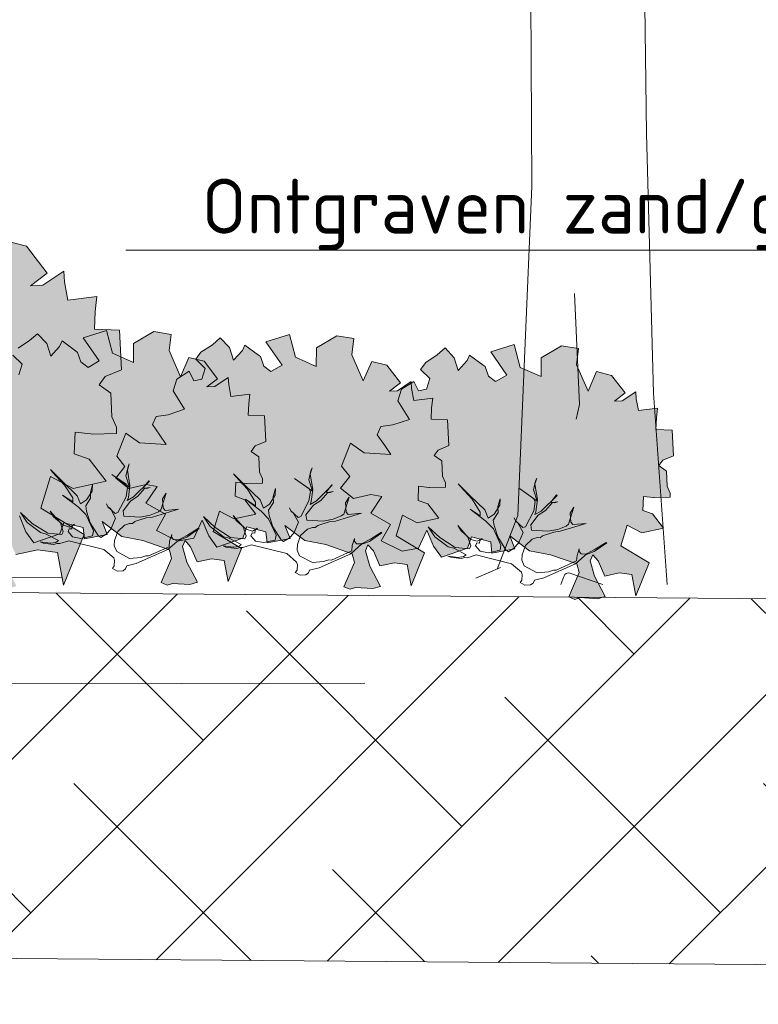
# Model space of a CAD drawing. Header units: metres. Extents: x 92403 to 95147, y 464428 to 465602.
# Tile 117 of 256: x 92438.92 to 92440.13, y 465194.94 to 465196.55. Entities that reach past the tile are written whole.
import ezdxf
from ezdxf import colors
from ezdxf.entities.mleader import LeaderData, LeaderLine
from ezdxf.math import Vec2, Vec3

# ---------------------------------------------------------------- set-up
doc = ezdxf.new("R2010")
doc.units = ezdxf.units.M
doc.linetypes.add('AL-NAP_LIJN', pattern=[15.25, 12, -1.5, 0.25, -1.5])
doc.linetypes.add('DASHED', pattern=[0.75, 0.5, -0.25])
doc.layers.get('0').update_dxf_attribs({"linetype": 'CONTINUOUS'})
for name, color, linetype, lineweight in [('B-WE-OG-HOOGTELIJN-G', 7, 'CONTINUOUS', 18), ('N-WE-GR-GRAS-A', 62, 'CONTINUOUS', 18), ('N-WE-VH-VERHARDING_FUNDERING-A-50', 252, 'CONTINUOUS', 18), ('X-XX-AL-AANKLEDING-S', 250, 'CONTINUOUS', 9), ('X-XX-AL-DETAIL1-T18', 7, 'CONTINUOUS', 18), ('X-XX-AL-NAP-G', 7, 'AL-NAP_LIJN', 18), ('X-XX-AL-RMB - profiel', 7, 'CONTINUOUS', 9)]:
    doc.layers.add(name, color=color, linetype=linetype, lineweight=lineweight)
doc.layers.add('N-RO-GR-GROENSTROOK-A', color=7, linetype='CONTINUOUS', lineweight=0, true_color=0x5de817, transparency=0.7)
doc.styles.add('NLCS-ISO-M50-T18', font='NLCS-ISO.ttf', dxfattribs={"height": 0.09})

# ---------------------------------------------------------------- blocks, each defined once
blk = doc.blocks.new('boom-01')
blk.add_line((-331, 30), (-380, 11))
for points in [[(-740, 2328), (-455, 2090, -0.074112), (-326, 1945), (-274, 1748), (-269, 703), (-297, 122), (-338, 27)], [(-128, 0), (-193.1, 20.2, 0.393382), (-205.4, 14.3), (-211, 0)]]:
    blk.add_lwpolyline(points, format="xyb")
for points in [[(135, 2106), (-27, 1836), (-54, 1701), (-41, 796), (-27, 338), (0, 0)], [(-184, 514), (-174, 318), (-181, 292)]]:
    blk.add_lwpolyline(points)
blk = doc.blocks.new('boom 2')
at = {"xscale": 0.001, "yscale": 0.001, "zscale": 0.001}
blk.add_blockref('boom-01', (0.38, -0.011), dxfattribs=at)
blk = doc.blocks.new('_DotSmall')
at = {"const_width": 0.5}
blk.add_lwpolyline([(-0.0625, 0, 1), (0.0625, 0, 1)], format="xyb", close=True, dxfattribs=at)

msp = doc.modelspace()

# ---------------------------------------------------------------- hatches: boundary and pattern name
at = {"layer": 'N-RO-GR-GROENSTROOK-A', "transparency": 33554508}
h = msp.add_hatch(color=256, dxfattribs=at)
h.dxf.hatch_style = 1
h.paths.add_polyline_path([(92438.723555, 465195.737508), (92438.776735, 465195.727373), (92438.843612, 465195.704368), (92438.848989, 465195.682372), (92438.822645, 465195.621259), (92438.837924, 465195.614673), (92438.851684, 465195.619399), (92438.895241, 465195.616609), (92438.914657, 465195.622094), (92438.88765, 465195.673167), (92438.87668, 465195.711999), (92438.883266, 465195.727277), (92438.896855, 465195.711828), (92438.913481, 465195.673755), (92438.949864, 465195.681517), (92438.98211, 465195.677209), (92438.99215, 465195.623858), (92439.025952, 465195.706918), (92438.954417, 465195.749982), (92438.970373, 465195.801818), (92439.007518, 465195.782273), (92439.062117, 465195.794176), (92439.033989, 465195.830446), (92439.009644, 465195.83906), (92439.011134, 465195.874612), (92439.03662, 465195.871652), (92439.038685, 465195.871412), (92439.078914, 465195.872295), (92439.078681, 465195.882936), (92439.070973, 465195.899994), (92439.069722, 465195.93841), (92439.05028, 465195.952318), (92439.060471, 465195.965901), (92439.087207, 465195.977089), (92439.083947, 465196.042039), (92439.042669, 465196.043768), (92439.04388, 465196.072654), (92439.046721, 465196.09702), (92438.999143, 465196.091158), (92438.993377, 465196.121122), (92438.992294, 465196.138713), (92438.958039, 465196.115663), (92438.937978, 465196.114802), (92438.965113, 465196.135531), (92438.931083, 465196.179904), (92438.89273, 465196.189367), (92438.871432, 465196.140373), (92438.84273, 465196.206389), (92438.847825, 465196.24729), (92438.804429, 465196.254346), (92438.75323, 465196.22415), (92438.752805, 465196.176769), (92438.700467, 465196.200043), (92438.685196, 465196.25764), (92438.625901, 465196.239044), (92438.666354, 465196.180392), (92438.638367, 465196.164151), (92438.620482, 465196.177994), (92438.611868, 465196.202054), (92438.606818, 465196.20567), (92438.572762, 465196.230797), (92438.566204, 465196.217061), (92438.544113, 465196.192586), (92438.53401, 465196.224564), (92438.510593, 465196.249114), (92438.490615, 465196.23162), (92438.461733, 465196.212667), (92438.448505, 465196.19489), (92438.472248, 465196.171898), (92438.464104, 465196.145136), (92438.443635, 465196.140756), (92438.431641, 465196.164827), (92438.400909, 465196.145165), (92438.391872, 465196.115691), (92438.4206, 465196.068921), (92438.378664, 465196.054967), (92438.348849, 465196.050979), (92438.33914, 465196.030305), (92438.358295, 465196.003315), (92438.373957, 465195.979876), (92438.306529, 465195.984404), (92438.272434, 465196.008615), (92438.249211, 465195.95093), (92438.269956, 465195.924659), (92438.246867, 465195.894988), (92438.279846, 465195.86899), (92438.323197, 465195.879481), (92438.351055, 465195.873992), (92438.323037, 465195.83222), (92438.372561, 465195.803826), (92438.349774, 465195.762751), (92438.402229, 465195.736068), (92438.443648, 465195.74389), (92438.465063, 465195.789475), (92438.481588, 465195.749371), (92438.501477, 465195.721303), (92438.567443, 465195.74394), (92438.57722, 465195.772467), (92438.625849, 465195.759954), (92438.62909, 465195.731798), (92438.686493, 465195.742486), (92438.673832, 465195.775489), (92438.723567, 465195.737524)])
h = msp.add_hatch(color=256, dxfattribs=at)
h.dxf.hatch_style = 1
h.paths.add_polyline_path([(92439.087538, 465195.703402), (92439.122116, 465195.696812), (92439.1656, 465195.681854), (92439.169096, 465195.667553), (92439.151967, 465195.627817), (92439.161901, 465195.623535), (92439.170848, 465195.626608), (92439.199169, 465195.624793), (92439.211793, 465195.62836), (92439.194233, 465195.661568), (92439.187101, 465195.686816), (92439.191383, 465195.69675), (92439.200219, 465195.686705), (92439.211028, 465195.66195), (92439.234685, 465195.666997), (92439.255651, 465195.664196), (92439.262179, 465195.629507), (92439.284157, 465195.683512), (92439.237645, 465195.711513), (92439.24802, 465195.745217), (92439.272172, 465195.732509), (92439.307672, 465195.740248), (92439.289383, 465195.76383), (92439.273554, 465195.769432), (92439.274522, 465195.792548), (92439.291094, 465195.790623), (92439.292436, 465195.790467), (92439.318594, 465195.791041), (92439.318442, 465195.79796), (92439.31343, 465195.809051), (92439.312617, 465195.834029), (92439.299975, 465195.843072), (92439.306602, 465195.851904), (92439.323985, 465195.859178), (92439.321866, 465195.901409), (92439.295027, 465195.902533), (92439.295814, 465195.921315), (92439.297661, 465195.937158), (92439.266726, 465195.933346), (92439.262977, 465195.952829), (92439.262273, 465195.964266), (92439.24, 465195.94928), (92439.226956, 465195.948719), (92439.2446, 465195.962197), (92439.222474, 465195.991049), (92439.197536, 465195.997202), (92439.183688, 465195.965346), (92439.165026, 465196.00827), (92439.168339, 465196.034863), (92439.140123, 465196.039451), (92439.106833, 465196.019818), (92439.106557, 465195.989011), (92439.072526, 465196.004143), (92439.062597, 465196.041593), (92439.024044, 465196.029502), (92439.050346, 465195.991366), (92439.032149, 465195.980806), (92439.02052, 465195.989807), (92439.014919, 465196.005451), (92439.011636, 465196.007802), (92438.989492, 465196.024139), (92438.985229, 465196.015209), (92438.970865, 465195.999294), (92438.964296, 465196.020087), (92438.94907, 465196.036049), (92438.93608, 465196.024675), (92438.917301, 465196.012351), (92438.9087, 465196.000793), (92438.924138, 465195.985843), (92438.918843, 465195.968442), (92438.905534, 465195.965595), (92438.897735, 465195.981246), (92438.877753, 465195.968462), (92438.871877, 465195.949297), (92438.890556, 465195.918888), (92438.86329, 465195.909814), (92438.843904, 465195.907221), (92438.837591, 465195.893779), (92438.850045, 465195.87623), (92438.860229, 465195.86099), (92438.816387, 465195.863934), (92438.794219, 465195.879677), (92438.779119, 465195.842169), (92438.792608, 465195.825088), (92438.777595, 465195.805796), (92438.799038, 465195.788892), (92438.827225, 465195.795713), (92438.845338, 465195.792145), (92438.827121, 465195.764984), (92438.859321, 465195.746523), (92438.844505, 465195.719815), (92438.878612, 465195.702466), (92438.905542, 465195.707552), (92438.919467, 465195.737191), (92438.930211, 465195.711116), (92438.943143, 465195.692866), (92438.986034, 465195.707584), (92438.992391, 465195.726133), (92439.02401, 465195.717997), (92439.026117, 465195.69969), (92439.06344, 465195.706639), (92439.055209, 465195.728097), (92439.087546, 465195.703413)])
h = msp.add_hatch(color=256, dxfattribs=at)
h.dxf.hatch_style = 1
h.paths.add_polyline_path([(92439.387652, 465195.696688), (92439.42223, 465195.690098), (92439.465714, 465195.67514), (92439.46921, 465195.660839), (92439.452081, 465195.621103), (92439.462015, 465195.616821), (92439.470962, 465195.619894), (92439.499283, 465195.618079), (92439.511907, 465195.621646), (92439.494347, 465195.654854), (92439.487215, 465195.680102), (92439.491497, 465195.690036), (92439.500333, 465195.679991), (92439.511142, 465195.655236), (92439.534799, 465195.660283), (92439.555765, 465195.657482), (92439.562293, 465195.622793), (92439.584271, 465195.676798), (92439.537759, 465195.704799), (92439.548134, 465195.738503), (92439.572286, 465195.725795), (92439.607786, 465195.733534), (92439.589497, 465195.757116), (92439.573668, 465195.762718), (92439.574636, 465195.785834), (92439.591208, 465195.783909), (92439.59255, 465195.783753), (92439.618708, 465195.784327), (92439.618556, 465195.791246), (92439.613544, 465195.802337), (92439.612731, 465195.827315), (92439.600089, 465195.836358), (92439.606716, 465195.84519), (92439.624099, 465195.852464), (92439.62198, 465195.894695), (92439.595141, 465195.895819), (92439.595928, 465195.914601), (92439.597775, 465195.930444), (92439.56684, 465195.926632), (92439.563091, 465195.946115), (92439.562387, 465195.957552), (92439.540114, 465195.942565), (92439.52707, 465195.942005), (92439.544714, 465195.955483), (92439.522588, 465195.984335), (92439.49765, 465195.990488), (92439.483802, 465195.958632), (92439.46514, 465196.001556), (92439.468453, 465196.028149), (92439.440237, 465196.032737), (92439.406947, 465196.013104), (92439.406671, 465195.982297), (92439.37264, 465195.997429), (92439.362711, 465196.034879), (92439.324158, 465196.022788), (92439.35046, 465195.984652), (92439.332263, 465195.974092), (92439.320634, 465195.983093), (92439.315033, 465195.998737), (92439.31175, 465196.001088), (92439.289606, 465196.017425), (92439.285343, 465196.008495), (92439.270979, 465195.99258), (92439.26441, 465196.013373), (92439.249184, 465196.029335), (92439.236194, 465196.017961), (92439.217415, 465196.005637), (92439.208814, 465195.994079), (92439.224252, 465195.979129), (92439.218957, 465195.961728), (92439.205648, 465195.958881), (92439.197849, 465195.974532), (92439.177867, 465195.961748), (92439.171991, 465195.942583), (92439.19067, 465195.912174), (92439.163404, 465195.9031), (92439.144018, 465195.900507), (92439.137705, 465195.887065), (92439.150159, 465195.869516), (92439.160343, 465195.854276), (92439.116501, 465195.85722), (92439.094333, 465195.872963), (92439.079233, 465195.835455), (92439.092722, 465195.818374), (92439.077709, 465195.799082), (92439.099152, 465195.782178), (92439.127339, 465195.788999), (92439.145452, 465195.785431), (92439.127235, 465195.75827), (92439.159435, 465195.739809), (92439.144619, 465195.713101), (92439.178726, 465195.695752), (92439.205656, 465195.700838), (92439.219581, 465195.730477), (92439.230325, 465195.704402), (92439.243257, 465195.686152), (92439.286148, 465195.70087), (92439.292505, 465195.719418), (92439.324124, 465195.711283), (92439.326231, 465195.692976), (92439.363554, 465195.699925), (92439.355323, 465195.721383), (92439.38766, 465195.696699)])
h = msp.add_hatch(color=256, dxfattribs=at)
h.dxf.hatch_style = 1
h.paths.add_polyline_path([(92439.756415, 465195.680086), (92439.790992, 465195.673496), (92439.834476, 465195.658538), (92439.837972, 465195.644236), (92439.820843, 465195.6045), (92439.830777, 465195.600218), (92439.839724, 465195.603291), (92439.868045, 465195.601477), (92439.880669, 465195.605043), (92439.86311, 465195.638251), (92439.855977, 465195.6635), (92439.860259, 465195.673433), (92439.869095, 465195.663388), (92439.879905, 465195.638633), (92439.903561, 465195.64368), (92439.924528, 465195.640879), (92439.931055, 465195.60619), (92439.953033, 465195.660196), (92439.906521, 465195.688196), (92439.916896, 465195.7219), (92439.941048, 465195.709192), (92439.976548, 465195.716931), (92439.958259, 465195.740514), (92439.94243, 465195.746115), (92439.943399, 465195.769231), (92439.95997, 465195.767306), (92439.961313, 465195.76715), (92439.98747, 465195.767725), (92439.987318, 465195.774643), (92439.982306, 465195.785734), (92439.981493, 465195.810713), (92439.968851, 465195.819756), (92439.975478, 465195.828587), (92439.992862, 465195.835862), (92439.990742, 465195.878092), (92439.963903, 465195.879217), (92439.96469, 465195.897998), (92439.966538, 465195.913841), (92439.935602, 465195.910029), (92439.931853, 465195.929512), (92439.931149, 465195.94095), (92439.908876, 465195.925963), (92439.895832, 465195.925403), (92439.913476, 465195.938881), (92439.89135, 465195.967732), (92439.866412, 465195.973885), (92439.852564, 465195.942029), (92439.833902, 465195.984953), (92439.837215, 465196.011546), (92439.808999, 465196.016134), (92439.77571, 465195.996501), (92439.775433, 465195.965694), (92439.741402, 465195.980827), (92439.731473, 465196.018276), (92439.69292, 465196.006185), (92439.719223, 465195.96805), (92439.701025, 465195.957489), (92439.689396, 465195.96649), (92439.683795, 465195.982134), (92439.680512, 465195.984485), (92439.658368, 465196.000823), (92439.654105, 465195.991892), (92439.639741, 465195.975978), (92439.633172, 465195.996771), (92439.617946, 465196.012733), (92439.604956, 465196.001358), (92439.586177, 465195.989035), (92439.577576, 465195.977476), (92439.593014, 465195.962527), (92439.587719, 465195.945126), (92439.57441, 465195.942278), (92439.566611, 465195.957929), (92439.54663, 465195.945145), (92439.540753, 465195.925981), (92439.559432, 465195.895571), (92439.532166, 465195.886498), (92439.51278, 465195.883905), (92439.506468, 465195.870463), (92439.518922, 465195.852914), (92439.529105, 465195.837674), (92439.485263, 465195.840618), (92439.463095, 465195.85636), (92439.447995, 465195.818853), (92439.461484, 465195.801771), (92439.446471, 465195.782479), (92439.467914, 465195.765575), (92439.496101, 465195.772397), (92439.514214, 465195.768828), (92439.495997, 465195.741667), (92439.528197, 465195.723206), (92439.513381, 465195.696499), (92439.547488, 465195.679149), (92439.574419, 465195.684235), (92439.588343, 465195.713875), (92439.599087, 465195.687799), (92439.612019, 465195.669549), (92439.65491, 465195.684268), (92439.661267, 465195.702816), (92439.692886, 465195.69468), (92439.694993, 465195.676373), (92439.732317, 465195.683322), (92439.724085, 465195.704781), (92439.756423, 465195.680096)])
at = {"layer": 'N-WE-VH-VERHARDING_FUNDERING-A-50'}
h = msp.add_hatch(dxfattribs=at)
h.set_pattern_fill('TEELAARDE', color=36, scale=0.2)
h.set_pattern_definition([(45, (0, 0), (-0.14142135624, 0.14142135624), []), (135, (0, 0), (-0.42426406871, 0.14142135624), [0.5, -0.3])])
h.paths.add_polyline_path([(92438.442007, 465195.614908), (92444.187889, 465195.568795), (92444.988447, 465195.536637), (92444.989618, 465195.388367), (92444.890803, 465195.388367), (92444.695803, 465195.193367), (92444.638447, 465195.193367), (92444.638447, 465195.054075), (92444.988447, 465195.043724), (92444.988428, 465194.936154), (92444.173436, 465194.968892), (92438.442004, 465195.014889), (92438.442004, 465195.092767), (92438.791918, 465195.100732), (92438.791918, 465195.269908), (92438.737007, 465195.269908), (92438.542007, 465195.464908), (92438.442007, 465195.464908)])

# ---------------------------------------------------------------- linework, layer by layer
at = {"layer": 'B-WE-OG-HOOGTELIJN-G', "color": 1, "linetype": 'DASHED', "ltscale": 5, "flags": 128}
msp.add_lwpolyline([(92429.142167, 465195.6155), (92432.168067, 465195.5075), (92432.251421, 465195.4975), (92432.291918, 465195.4015), (92434.173484, 465195.3345), (92436.637849, 465195.4655), (92438.371853, 465195.4995), (92438.420863, 465195.6205), (92438.541283, 465195.6225), (92438.834192, 465195.6375), (92444.663873, 465195.5775), (92444.983454, 465195.5765), (92445.087938, 465195.5725), (92445.138148, 465195.4345), (92447.979309, 465195.4095), (92451.166836, 465195.3495), (92451.205111, 465195.4205), (92451.30552, 465195.4315), (92454.236302, 465195.4845)], dxfattribs=at)
at = {"layer": 'N-WE-GR-GRAS-A'}
msp.add_line((92438.442007, 465195.614908), (92444.187889, 465195.568795), dxfattribs=at)
at = {"layer": 'X-XX-AL-NAP-G', "color": 142, "flags": 128}
msp.add_lwpolyline([(92454.736301, 465195.49014), (92428.042167, 465195.442312)], dxfattribs=at)
at = {"layer": 'X-XX-AL-RMB - profiel', "color": 251}
for points in [[(92438.913481, 465195.673755), (92438.949864, 465195.681517), (92438.98211, 465195.677209), (92438.99215, 465195.623858), (92439.025952, 465195.706918), (92438.954417, 465195.749982), (92438.970373, 465195.801818), (92439.007518, 465195.782273), (92439.062117, 465195.794176), (92439.033989, 465195.830446), (92439.009644, 465195.83906), (92439.011134, 465195.874612), (92439.03662, 465195.871652), (92439.038685, 465195.871412), (92439.078914, 465195.872295), (92439.078681, 465195.882936), (92439.070973, 465195.899994), (92439.069722, 465195.93841), (92439.05028, 465195.952318), (92439.060471, 465195.965901), (92439.087207, 465195.977089), (92439.083947, 465196.042039), (92439.042669, 465196.043768), (92439.04388, 465196.072654), (92439.046721, 465196.09702), (92438.999143, 465196.091158), (92438.993377, 465196.121122), (92438.992294, 465196.138713), (92438.958039, 465196.115663), (92438.937978, 465196.114802), (92438.965113, 465196.135531), (92438.931083, 465196.179904), (92438.89273, 465196.189367)], [(92438.919467, 465195.737191), (92438.930211, 465195.711116), (92438.943143, 465195.692866), (92438.986034, 465195.707584), (92438.992391, 465195.726133), (92439.02401, 465195.717997), (92439.026117, 465195.69969), (92439.06344, 465195.706639), (92439.055209, 465195.728097), (92439.087546, 465195.703413), (92439.087538, 465195.703402), (92439.122116, 465195.696812), (92439.1656, 465195.681854), (92439.169096, 465195.667553), (92439.151967, 465195.627817), (92439.161901, 465195.623535), (92439.170848, 465195.626608), (92439.199169, 465195.624793), (92439.211793, 465195.62836), (92439.194233, 465195.661568), (92439.187101, 465195.686816), (92439.191383, 465195.69675), (92439.200219, 465195.686705), (92439.211028, 465195.66195), (92439.234685, 465195.666997), (92439.255651, 465195.664196), (92439.262179, 465195.629507), (92439.284157, 465195.683512), (92439.237645, 465195.711513), (92439.24802, 465195.745217), (92439.272172, 465195.732509), (92439.307672, 465195.740248), (92439.289383, 465195.76383), (92439.273554, 465195.769432), (92439.274522, 465195.792548), (92439.291094, 465195.790623), (92439.292436, 465195.790467), (92439.318594, 465195.791041), (92439.318442, 465195.79796), (92439.31343, 465195.809051), (92439.312617, 465195.834029), (92439.299975, 465195.843072), (92439.306602, 465195.851904), (92439.323985, 465195.859178), (92439.321866, 465195.901409), (92439.295027, 465195.902533), (92439.295814, 465195.921315), (92439.297661, 465195.937158), (92439.266726, 465195.933346), (92439.262977, 465195.952829), (92439.262273, 465195.964266), (92439.24, 465195.94928), (92439.226956, 465195.948719), (92439.2446, 465195.962197), (92439.222474, 465195.991049), (92439.197536, 465195.997202), (92439.183688, 465195.965346), (92439.165026, 465196.00827), (92439.168339, 465196.034863), (92439.140123, 465196.039451), (92439.106833, 465196.019818), (92439.106557, 465195.989011), (92439.072526, 465196.004143), (92439.062597, 465196.041593), (92439.024044, 465196.029502), (92439.050346, 465195.991366), (92439.032149, 465195.980806), (92439.02052, 465195.989807), (92439.014919, 465196.005451), (92439.011636, 465196.007802), (92438.989492, 465196.024139), (92438.985229, 465196.015209), (92438.970865, 465195.999294), (92438.964296, 465196.020087), (92438.94907, 465196.036049), (92438.93608, 465196.024675), (92438.917301, 465196.012351)], [(92438.9087, 465196.000793), (92438.924138, 465195.985843), (92438.918843, 465195.968442)], [(92439.072188, 465195.651134), (92439.075207, 465195.65509), (92439.075781, 465195.664042), (92439.074324, 465195.668284), (92439.058269, 465195.682104), (92439.000419, 465195.696527), (92438.98595, 465195.691923), (92438.981473, 465195.692209), (92438.975488, 465195.690518), (92438.958338, 465195.692654), (92438.953628, 465195.694685), (92438.970778, 465195.692549), (92438.979496, 465195.693719), (92438.983504, 465195.69692), (92438.96344, 465195.707539), (92438.954254, 465195.709856), (92438.9325, 465195.726462), (92438.921442, 465195.742728), (92438.940698, 465195.724899), (92438.965939, 465195.708762), (92438.989308, 465195.706574), (92438.991339, 465195.711284), (92438.986734, 465195.725753), (92438.969977, 465195.744805), (92438.975623, 465195.7358), (92438.991678, 465195.721979), (92439.001853, 465195.718908), (92439.010103, 465195.723565), (92439.006095, 465195.720365), (92439.005808, 465195.715888), (92439.001332, 465195.716175), (92438.999302, 465195.711465), (92439.006692, 465195.702694), (92439.020354, 465195.70009), (92439.0393, 465195.704408), (92439.040862, 465195.712606), (92439.028399, 465195.739333), (92439.016065, 465195.751878), (92438.990356, 465195.771503), (92439.006932, 465195.760415), (92439.006984, 465195.766635), (92438.993481, 465195.787897), (92438.973757, 465195.809213), (92438.970556, 465195.813221), (92438.990046, 465195.793649), (92439.01448, 465195.770303), (92439.019839, 465195.756822), (92439.029599, 465195.763457), (92439.039177, 465195.778056), (92439.039517, 465195.788751), (92439.035924, 465195.775844), (92439.036339, 465195.766137), (92439.028271, 465195.753516), (92439.029441, 465195.744798), (92439.035502, 465195.726087), (92439.049007, 465195.704824), (92439.052962, 465195.701805), (92439.061967, 465195.707451), (92439.069749, 465195.715596), (92439.077115, 465195.733447), (92439.068789, 465195.749192), (92439.064834, 465195.752211), (92439.062388, 465195.757208), (92439.064834, 465195.752211), (92439.076934, 465195.74141), (92439.081176, 465195.742867), (92439.094581, 465195.768629), (92439.096951, 465195.784035), (92439.094505, 465195.789032), (92439.071007, 465195.805403), (92439.100438, 465195.784503), (92439.094376, 465195.803215), (92439.097735, 465195.817866), (92439.099765, 465195.822576), (92439.096694, 465195.812401), (92439.100959, 465195.787236), (92439.098302, 465195.767353), (92439.096272, 465195.762644), (92439.10702, 465195.768524), (92439.132865, 465195.794181), (92439.131876, 465195.794935), (92439.122818, 465195.783069), (92439.128283, 465195.782028), (92439.134269, 465195.783719), (92439.125551, 465195.782549), (92439.113995, 465195.76946), (92439.101737, 465195.761602), (92439.08966, 465195.745781), (92439.09083, 465195.737063), (92439.117687, 465195.735342), (92439.134134, 465195.738437), (92439.147615, 465195.743797), (92439.151623, 465195.746997), (92439.160317, 465195.77479), (92439.154513, 465195.765135), (92439.155631, 465195.750198), (92439.158831, 465195.74619), (92439.180743, 465195.748243), (92439.138089, 465195.735418), (92439.127627, 465195.734014), (92439.108916, 465195.727953), (92439.104908, 465195.724752), (92439.100431, 465195.725039), (92439.091948, 465195.722125), (92439.080912, 465195.711769), (92439.07581, 465195.696884), (92439.075236, 465195.687931), (92439.079139, 465195.678693), (92439.100191, 465195.667318), (92439.118616, 465195.668903), (92439.127101, 465195.671817), (92439.131576, 465195.67153), (92439.165045, 465195.686673), (92439.165618, 465195.695625), (92439.169445, 465195.706789), (92439.169158, 465195.702313), (92439.172358, 465195.698305), (92439.183054, 465195.697965), (92439.194037, 465195.702102), (92439.214311, 465195.716361), (92439.213322, 465195.717116), (92439.195312, 465195.705823), (92439.182065, 465195.69872), (92439.163014, 465195.681963), (92439.111068, 465195.659015), (92439.09561, 465195.655166), (92439.093579, 465195.650455), (92439.089571, 465195.647255), (92439.079865, 465195.646839), (92439.072188, 465195.651134)], [(92439.372302, 465195.64442), (92439.375321, 465195.648376), (92439.375895, 465195.657328), (92439.374438, 465195.66157), (92439.358383, 465195.67539), (92439.300533, 465195.689813), (92439.286064, 465195.685209), (92439.281587, 465195.685495), (92439.275602, 465195.683804), (92439.258452, 465195.68594), (92439.253742, 465195.687971), (92439.270892, 465195.685835), (92439.27961, 465195.687005), (92439.283618, 465195.690206), (92439.263554, 465195.700825), (92439.254368, 465195.703142), (92439.232614, 465195.719748), (92439.221556, 465195.736014), (92439.240812, 465195.718185), (92439.266053, 465195.702048), (92439.289422, 465195.69986), (92439.291453, 465195.704569), (92439.286848, 465195.719039), (92439.270091, 465195.738091), (92439.275737, 465195.729086), (92439.291792, 465195.715265), (92439.301967, 465195.712194), (92439.310217, 465195.716851), (92439.306209, 465195.71365), (92439.305922, 465195.709174), (92439.301446, 465195.709461), (92439.299416, 465195.704751), (92439.306806, 465195.69598), (92439.320468, 465195.693376), (92439.339414, 465195.697694), (92439.340976, 465195.705892), (92439.328513, 465195.732619), (92439.316179, 465195.745164), (92439.29047, 465195.764789), (92439.307046, 465195.753701), (92439.307098, 465195.759921), (92439.293595, 465195.781183), (92439.273871, 465195.802499), (92439.27067, 465195.806507), (92439.29016, 465195.786935), (92439.314594, 465195.763589), (92439.319953, 465195.750108), (92439.329713, 465195.756743), (92439.339291, 465195.771342), (92439.339631, 465195.782037), (92439.336038, 465195.76913), (92439.336453, 465195.759423), (92439.328385, 465195.746802), (92439.329555, 465195.738084), (92439.335616, 465195.719373), (92439.349121, 465195.69811), (92439.353076, 465195.695091), (92439.362081, 465195.700737), (92439.369863, 465195.708881), (92439.377229, 465195.726733), (92439.368903, 465195.742478), (92439.364948, 465195.745497), (92439.362502, 465195.750494), (92439.364948, 465195.745497), (92439.377048, 465195.734696), (92439.38129, 465195.736153), (92439.394695, 465195.761915), (92439.397065, 465195.777321), (92439.394619, 465195.782318), (92439.371121, 465195.798689), (92439.400552, 465195.777789), (92439.39449, 465195.796501), (92439.397849, 465195.811152), (92439.399879, 465195.815862), (92439.396808, 465195.805687), (92439.401073, 465195.780521), (92439.398416, 465195.760639), (92439.396386, 465195.75593), (92439.407134, 465195.76181), (92439.432979, 465195.787467), (92439.43199, 465195.788221), (92439.422932, 465195.776355), (92439.428397, 465195.775314), (92439.434383, 465195.777005), (92439.425665, 465195.775835), (92439.414109, 465195.762746), (92439.401851, 465195.754888), (92439.389774, 465195.739067), (92439.390944, 465195.730349), (92439.417801, 465195.728628), (92439.434248, 465195.731723), (92439.447729, 465195.737083), (92439.451737, 465195.740283), (92439.460431, 465195.768076), (92439.454627, 465195.758421), (92439.455745, 465195.743484), (92439.458945, 465195.739476), (92439.480857, 465195.741529), (92439.438203, 465195.728704), (92439.427741, 465195.7273), (92439.40903, 465195.721239), (92439.405022, 465195.718038), (92439.400545, 465195.718325), (92439.392062, 465195.715411), (92439.381026, 465195.705055), (92439.375924, 465195.69017), (92439.37535, 465195.681217), (92439.379253, 465195.671979), (92439.400305, 465195.660604), (92439.41873, 465195.662189), (92439.427215, 465195.665103), (92439.43169, 465195.664816), (92439.465158, 465195.679959), (92439.465732, 465195.688911), (92439.469559, 465195.700075), (92439.469272, 465195.695599), (92439.472472, 465195.691591), (92439.483168, 465195.691251), (92439.494151, 465195.695388), (92439.514425, 465195.709647), (92439.513436, 465195.710402), (92439.495426, 465195.699109), (92439.482179, 465195.692006), (92439.463128, 465195.675249), (92439.411182, 465195.652301), (92439.395724, 465195.648452), (92439.393693, 465195.643741), (92439.389685, 465195.640541), (92439.379979, 465195.640125), (92439.372302, 465195.64442)], [(92439.741064, 465195.627818), (92439.744083, 465195.631773), (92439.744657, 465195.640725), (92439.7432, 465195.644967), (92439.727145, 465195.658787), (92439.669295, 465195.673211), (92439.654826, 465195.668606), (92439.65035, 465195.668893), (92439.644364, 465195.667202), (92439.627214, 465195.669337), (92439.622504, 465195.671368), (92439.639654, 465195.669232), (92439.648372, 465195.670402), (92439.65238, 465195.673603), (92439.632317, 465195.684223), (92439.62313, 465195.68654), (92439.601377, 465195.703145), (92439.590318, 465195.719411), (92439.609574, 465195.701583), (92439.634815, 465195.685446), (92439.658184, 465195.683257), (92439.660215, 465195.687967), (92439.65561, 465195.702437), (92439.638853, 465195.721488), (92439.644499, 465195.712483), (92439.660554, 465195.698663), (92439.670729, 465195.695591), (92439.678979, 465195.700248), (92439.674971, 465195.697048), (92439.674684, 465195.692572), (92439.670208, 465195.692858), (92439.668178, 465195.688148), (92439.675568, 465195.679378), (92439.68923, 465195.676774), (92439.708176, 465195.681092), (92439.709738, 465195.689289), (92439.697275, 465195.716017), (92439.684942, 465195.728562), (92439.659232, 465195.748186), (92439.675808, 465195.737098), (92439.675861, 465195.743318), (92439.662357, 465195.764581), (92439.642633, 465195.785896), (92439.639433, 465195.789904), (92439.658922, 465195.770332), (92439.683356, 465195.746987), (92439.688715, 465195.733506), (92439.698475, 465195.74014), (92439.708054, 465195.754739), (92439.708393, 465195.765435), (92439.7048, 465195.752527), (92439.705216, 465195.742821), (92439.697147, 465195.7302), (92439.698317, 465195.721482), (92439.704379, 465195.70277), (92439.717883, 465195.681507), (92439.721838, 465195.678488), (92439.730843, 465195.684134), (92439.738625, 465195.692279), (92439.745992, 465195.71013), (92439.737665, 465195.725875), (92439.73371, 465195.728895), (92439.731264, 465195.733891), (92439.73371, 465195.728895), (92439.74581, 465195.718093), (92439.750052, 465195.71955), (92439.763457, 465195.745312), (92439.765827, 465195.760718), (92439.763381, 465195.765715), (92439.739883, 465195.782087), (92439.769314, 465195.761186), (92439.763252, 465195.779898), (92439.766611, 465195.794549), (92439.768641, 465195.799259), (92439.76557, 465195.789084), (92439.769835, 465195.763919), (92439.767178, 465195.744037), (92439.765148, 465195.739327), (92439.775896, 465195.745207), (92439.801741, 465195.770864), (92439.800752, 465195.771619), (92439.791694, 465195.759753), (92439.797159, 465195.758711), (92439.803145, 465195.760402), (92439.794427, 465195.759232), (92439.782871, 465195.746143), (92439.770613, 465195.738286), (92439.758536, 465195.722464), (92439.759706, 465195.713746), (92439.786563, 465195.712026), (92439.80301, 465195.715121), (92439.816491, 465195.72048), (92439.820499, 465195.723681), (92439.829194, 465195.751473), (92439.823389, 465195.741819), (92439.824507, 465195.726881), (92439.827707, 465195.722873), (92439.84962, 465195.724927), (92439.806965, 465195.712102), (92439.796504, 465195.710697), (92439.777792, 465195.704636), (92439.773784, 465195.701435), (92439.769308, 465195.701722), (92439.760824, 465195.698808), (92439.749788, 465195.688452), (92439.744686, 465195.673567), (92439.744113, 465195.664615), (92439.748015, 465195.655376), (92439.769067, 465195.644001), (92439.787492, 465195.645587), (92439.795977, 465195.648501), (92439.800452, 465195.648214), (92439.833921, 465195.663356), (92439.834494, 465195.672308), (92439.838321, 465195.683472), (92439.838034, 465195.678996), (92439.841235, 465195.674988), (92439.85193, 465195.674649), (92439.862913, 465195.678785), (92439.883187, 465195.693044), (92439.882198, 465195.693799), (92439.864188, 465195.682506), (92439.850942, 465195.675404), (92439.831891, 465195.658646), (92439.779944, 465195.635699), (92439.764486, 465195.631849), (92439.762456, 465195.627139), (92439.758448, 465195.623938), (92439.748741, 465195.623523), (92439.741064, 465195.627818)]]:
    msp.add_lwpolyline(points, dxfattribs=at)
for points in [[(92439.387652, 465195.696688), (92439.42223, 465195.690098), (92439.465714, 465195.67514), (92439.46921, 465195.660839), (92439.452081, 465195.621103), (92439.462015, 465195.616821), (92439.470962, 465195.619894), (92439.499283, 465195.618079), (92439.511907, 465195.621646), (92439.494347, 465195.654854), (92439.487215, 465195.680102), (92439.491497, 465195.690036), (92439.500333, 465195.679991), (92439.511142, 465195.655236), (92439.534799, 465195.660283), (92439.555765, 465195.657482), (92439.562293, 465195.622793), (92439.584271, 465195.676798), (92439.537759, 465195.704799), (92439.548134, 465195.738503), (92439.572286, 465195.725795), (92439.607786, 465195.733534), (92439.589497, 465195.757116), (92439.573668, 465195.762718), (92439.574636, 465195.785834), (92439.591208, 465195.783909), (92439.59255, 465195.783753), (92439.618708, 465195.784327), (92439.618556, 465195.791246), (92439.613544, 465195.802337), (92439.612731, 465195.827315), (92439.600089, 465195.836358), (92439.606716, 465195.84519), (92439.624099, 465195.852464), (92439.62198, 465195.894695), (92439.595141, 465195.895819), (92439.595928, 465195.914601), (92439.597775, 465195.930444), (92439.56684, 465195.926632), (92439.563091, 465195.946115), (92439.562387, 465195.957552), (92439.540114, 465195.942565), (92439.52707, 465195.942005), (92439.544714, 465195.955483), (92439.522588, 465195.984335), (92439.49765, 465195.990488), (92439.483802, 465195.958632), (92439.46514, 465196.001556), (92439.468453, 465196.028149), (92439.440237, 465196.032737), (92439.406947, 465196.013104), (92439.406671, 465195.982297), (92439.37264, 465195.997429), (92439.362711, 465196.034879), (92439.324158, 465196.022788), (92439.35046, 465195.984652), (92439.332263, 465195.974092), (92439.320634, 465195.983093), (92439.315033, 465195.998737), (92439.31175, 465196.001088), (92439.289606, 465196.017425), (92439.285343, 465196.008495), (92439.270979, 465195.99258), (92439.26441, 465196.013373), (92439.249184, 465196.029335), (92439.236194, 465196.017961), (92439.217415, 465196.005637), (92439.208814, 465195.994079), (92439.224252, 465195.979129), (92439.218957, 465195.961728), (92439.205648, 465195.958881), (92439.197849, 465195.974532), (92439.177867, 465195.961748), (92439.171991, 465195.942583), (92439.19067, 465195.912174), (92439.163404, 465195.9031), (92439.144018, 465195.900507), (92439.137705, 465195.887065), (92439.150159, 465195.869516), (92439.160343, 465195.854276), (92439.116501, 465195.85722), (92439.094333, 465195.872963), (92439.079233, 465195.835455), (92439.092722, 465195.818374), (92439.077709, 465195.799082), (92439.099152, 465195.782178), (92439.127339, 465195.788999), (92439.145452, 465195.785431), (92439.127235, 465195.75827), (92439.159435, 465195.739809), (92439.144619, 465195.713101), (92439.178726, 465195.695752), (92439.205656, 465195.700838), (92439.219581, 465195.730477), (92439.230325, 465195.704402), (92439.243257, 465195.686152), (92439.286148, 465195.70087), (92439.292505, 465195.719418), (92439.324124, 465195.711283), (92439.326231, 465195.692976), (92439.363554, 465195.699925), (92439.355323, 465195.721383), (92439.38766, 465195.696699)], [(92439.756415, 465195.680086), (92439.790992, 465195.673496), (92439.834476, 465195.658538), (92439.837972, 465195.644236), (92439.820843, 465195.6045), (92439.830777, 465195.600218), (92439.839724, 465195.603291), (92439.868045, 465195.601477), (92439.880669, 465195.605043), (92439.86311, 465195.638251), (92439.855977, 465195.6635), (92439.860259, 465195.673433), (92439.869095, 465195.663388), (92439.879905, 465195.638633), (92439.903561, 465195.64368), (92439.924528, 465195.640879), (92439.931055, 465195.60619), (92439.953033, 465195.660196), (92439.906521, 465195.688196), (92439.916896, 465195.7219), (92439.941048, 465195.709192), (92439.976548, 465195.716931), (92439.958259, 465195.740514), (92439.94243, 465195.746115), (92439.943399, 465195.769231), (92439.95997, 465195.767306), (92439.961313, 465195.76715), (92439.98747, 465195.767725), (92439.987318, 465195.774643), (92439.982306, 465195.785734), (92439.981493, 465195.810713), (92439.968851, 465195.819756), (92439.975478, 465195.828587), (92439.992862, 465195.835862), (92439.990742, 465195.878092), (92439.963903, 465195.879217), (92439.96469, 465195.897998), (92439.966538, 465195.913841), (92439.935602, 465195.910029), (92439.931853, 465195.929512), (92439.931149, 465195.94095), (92439.908876, 465195.925963), (92439.895832, 465195.925403), (92439.913476, 465195.938881), (92439.89135, 465195.967732), (92439.866412, 465195.973885), (92439.852564, 465195.942029), (92439.833902, 465195.984953), (92439.837215, 465196.011546), (92439.808999, 465196.016134), (92439.77571, 465195.996501), (92439.775433, 465195.965694), (92439.741402, 465195.980827), (92439.731473, 465196.018276), (92439.69292, 465196.006185), (92439.719223, 465195.96805), (92439.701025, 465195.957489), (92439.689396, 465195.96649), (92439.683795, 465195.982134), (92439.680512, 465195.984485), (92439.658368, 465196.000823), (92439.654105, 465195.991892), (92439.639741, 465195.975978), (92439.633172, 465195.996771), (92439.617946, 465196.012733), (92439.604956, 465196.001358), (92439.586177, 465195.989035), (92439.577576, 465195.977476), (92439.593014, 465195.962527), (92439.587719, 465195.945126), (92439.57441, 465195.942278), (92439.566611, 465195.957929), (92439.54663, 465195.945145), (92439.540753, 465195.925981), (92439.559432, 465195.895571), (92439.532166, 465195.886498), (92439.51278, 465195.883905), (92439.506468, 465195.870463), (92439.518922, 465195.852914), (92439.529105, 465195.837674), (92439.485263, 465195.840618), (92439.463095, 465195.85636), (92439.447995, 465195.818853), (92439.461484, 465195.801771), (92439.446471, 465195.782479), (92439.467914, 465195.765575), (92439.496101, 465195.772397), (92439.514214, 465195.768828), (92439.495997, 465195.741667), (92439.528197, 465195.723206), (92439.513381, 465195.696499), (92439.547488, 465195.679149), (92439.574419, 465195.684235), (92439.588343, 465195.713875), (92439.599087, 465195.687799), (92439.612019, 465195.669549), (92439.65491, 465195.684268), (92439.661267, 465195.702816), (92439.692886, 465195.69468), (92439.694993, 465195.676373), (92439.732317, 465195.683322), (92439.724085, 465195.704781), (92439.756423, 465195.680096)]]:
    msp.add_lwpolyline(points, close=True, dxfattribs=at)
at = {"layer": 'X-XX-AL-RMB - profiel', "flags": 128}
msp.add_lwpolyline([(92444.988447, 465195.043724), (92444.988428, 465194.936154), (92444.173436, 465194.968892), (92438.442004, 465195.014889), (92438.442004, 465195.092767)], dxfattribs=at)

# ---------------------------------------------------------------- block references
at = {"layer": 'X-XX-AL-AANKLEDING-S', "color": 251, "true_color": 0x636466, "xscale": 0.8258585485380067, "yscale": 0.9290908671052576, "zscale": 1.032323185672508}
msp.add_blockref('boom 2', (92439.668605, 465195.634956), dxfattribs=at)

# ---------------------------------------------------------------- leaders
at = {"layer": 'X-XX-AL-DETAIL1-T18'}
ml = msp.add_multileader_mtext('Standard', dxfattribs=at)
ml.set_content('{\\C256;Ontgraven zand/grond, aanbr. teelaarde 60 cm}', color=10, style='NLCS-ISO-M50-T18')
ml.set_leader_properties(color=256, lineweight=-1)
ml.set_arrow_properties(name='DOTSMALL')
ml.build(insert=Vec2(0, 0))
ml.multileader.update_dxf_attribs({"text_left_attachment_type": 5, "text_right_attachment_type": 5, "dogleg_length": 0.09, "arrow_head_size": 0.2})
ctx = ml.context
ctx.base_point, ctx.char_height, ctx.arrow_head_size, ctx.landing_gap_size, ctx.plane_origin = Vec3(92439.173665, 465196.173233), 0.09, 0.2, 0.045, Vec3(92441.932165, 465196.135945)
ctx.left_attachment, ctx.right_attachment = 5, 5
notes = []
notes.append((ctx, [(0, (1, 1, 0), (92441.932165, 465196.173233), (-1, 0), 0.09, [(0, [(92441.932165, 465195.236101)], 0, [])])]))
ctx.mtext.insert, ctx.mtext.flow_direction = Vec3(92439.218665, 465196.290233), 5
ml = msp.add_multileader_mtext('Standard', dxfattribs=at)
ml.set_content('{\\C256;Aanbr. straatlaag 5 cm }', color=10, style='NLCS-ISO-M50-T18')
ml.set_leader_properties(color=256, lineweight=-1)
ml.set_arrow_properties(name='DOTSMALL')
ml.build(insert=Vec2(0, 0))
ml.multileader.update_dxf_attribs({"text_left_attachment_type": 5, "text_right_attachment_type": 5, "dogleg_length": 0.09, "arrow_head_size": 0.2})
ctx = ml.context
ctx.base_point, ctx.char_height, ctx.arrow_head_size, ctx.landing_gap_size, ctx.plane_origin = Vec3(92435.095037, 465195.820525), 0.09, 0.2, 0.045, Vec3(92435.005037, 465195.158425)
ctx.left_attachment, ctx.right_attachment = 5, 5
notes.append((ctx, [(0, (1, 1, 0), (92435.005037, 465195.820525), (1, 0), 0.09, [(0, [(92435.005037, 465195.290841)], 0, [])])]))
ctx.mtext.insert, ctx.mtext.width, ctx.mtext.flow_direction = Vec3(92435.140037, 465195.937525), 4.0068021, 5
for ctx, leaders in notes:
    for number, flags, end, landing, length, lines in leaders:
        leader = LeaderData()
        leader.index, (leader.has_last_leader_line, leader.has_dogleg_vector, leader.attachment_direction) = number, flags
        leader.last_leader_point, leader.dogleg_vector, leader.dogleg_length = Vec3(end), Vec3(landing), length
        for number, points, colour, breaks in lines:
            line = LeaderLine()
            line.index, line.vertices, line.color, line.breaks = number, Vec3.list(points), colors.encode_raw_color(colour), breaks
            leader.lines.append(line)
        ctx.leaders.append(leader)

doc.saveas('drawing.dxf')
